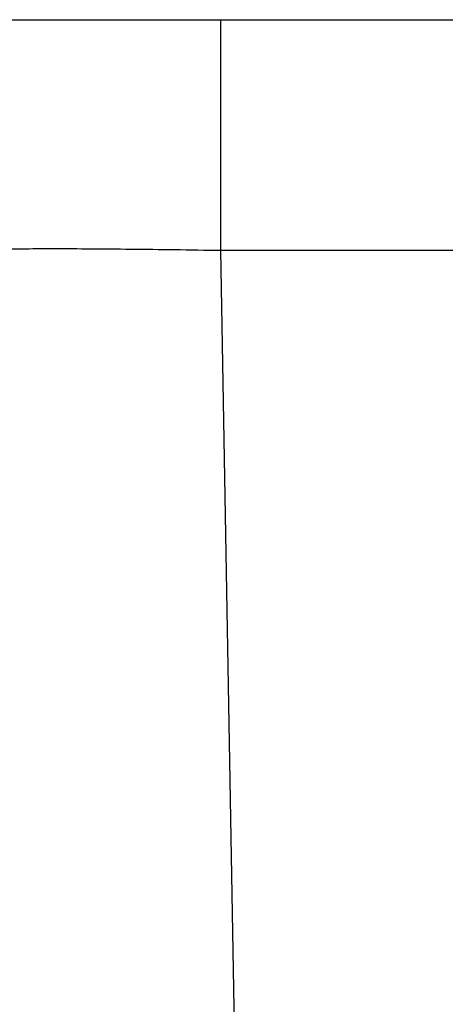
# Model space of a CAD drawing. Header units: millimetres. Extents: x 15 to 2005, y -26 to 622.
# Tile 228 of 256: x 86.754 to 86.935, y -11.913 to -11.493. Entities that reach past the tile are written whole.
import ezdxf

# ---------------------------------------------------------------- set-up
doc = ezdxf.new("R2010")
doc.units = ezdxf.units.MM

msp = doc.modelspace()

# ---------------------------------------------------------------- linework, layer by layer
at = {"color": 7, "linetype": 'Continuous'}
for p, q in [((80.99654, -11.49316), (167.96679, -11.49316)), ((86.83948, -11.49316), (86.83948, -11.59142)), ((86.83948, -11.59142), (86.84914, -12.14491)), ((86.83948, -11.59142), (87.51225, -11.59142))]:
    msp.add_line(p, q, dxfattribs=at)
msp.add_open_spline([(86.73949, -11.59142), (86.73949, -11.59125), (86.74048, -11.59128), (86.74159, -11.59103), (86.74415, -11.59099), (86.74737, -11.59086), (86.75158, -11.59079), (86.75879, -11.59071), (86.76967, -11.59068), (86.78463, -11.59073), (86.8017, -11.59088), (86.82022, -11.5911), (86.83298, -11.5913), (86.83948, -11.59142)], degree=3, knots=[0, 0, 0, 0, 0.00505, 0.019482, 0.043318, 0.076354, 0.118283, 0.168705, 0.293021, 0.444528, 0.617392, 0.804956, 1, 1, 1, 1], dxfattribs=at)

doc.saveas('drawing.dxf')
